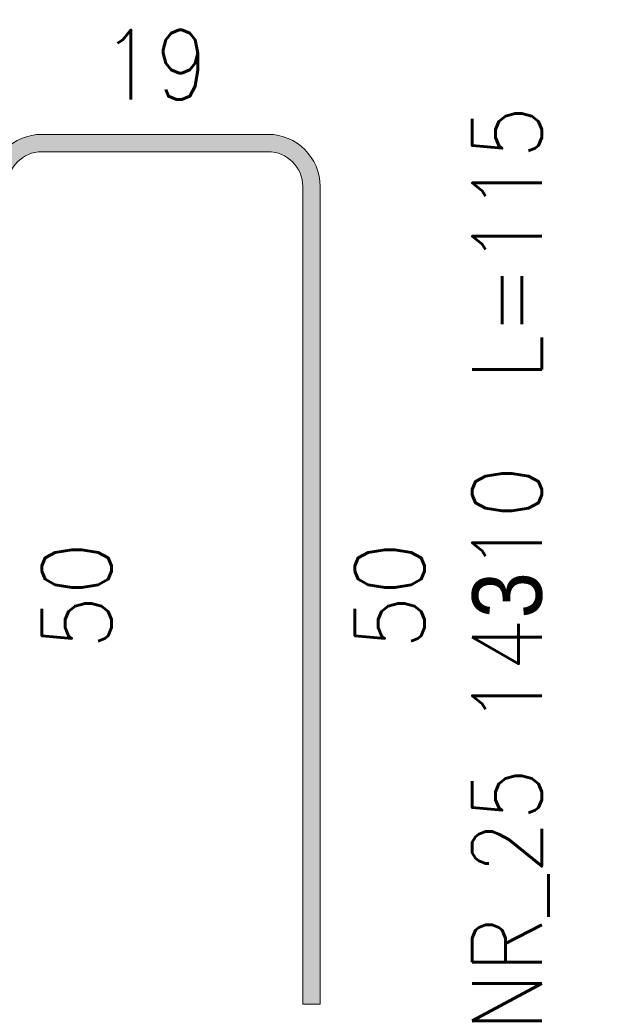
# Model space of a CAD drawing. Extents: x 72518 to 104580, y -134755 to -121361.
# Tile 43 of 47: x 95807 to 96143, y -124539 to -123973. Entities that reach past the tile are written whole.
import ezdxf

# ---------------------------------------------------------------- set-up
doc = ezdxf.new("R2010")
doc.units = 0
doc.header["$LTSCALE"] = 5
doc.header["$MEASUREMENT"] = 0
doc.layers.add('AutoCAD_Structural_Detailing_pręt wyrzucony', color=7, linetype='Continuous', lineweight=13)
doc.styles.add('r-simplex', font='simplex.shx', dxfattribs={"width": 0.9})

msp = doc.modelspace()

# ---------------------------------------------------------------- hatches: boundary and pattern name
at = {"layer": 'AutoCAD_Structural_Detailing_pręt wyrzucony'}
h = msp.add_hatch(color=6, dxfattribs=at)
edge = h.paths.add_edge_path(flags=0)
edge.add_line((95819.44, -124039.09), (95819.44, -124049.09))
edge.add_arc((95819.44, -124069.09), 20, 90, 180)
edge.add_line((95799.44, -124069.09), (95789.44, -124069.09))
edge.add_arc((95819.44, -124069.09), 30, 450, 540, ccw=False)
for points in [[(95819.44, -124049.09), (95819.44, -124039.09), (95949.44, -124039.09), (95949.44, -124049.09)], [(95969.44, -124069.09), (95979.44, -124069.09), (95979.44, -124539.09), (95969.44, -124539.09)]]:
    msp.add_hatch(color=6, dxfattribs=at).paths.add_polyline_path(points, flags=0)
h = msp.add_hatch(color=6, dxfattribs=at)
edge = h.paths.add_edge_path(flags=0)
edge.add_line((95979.44, -124069.09), (95969.44, -124069.09))
edge.add_arc((95949.44, -124069.09), 20, 0, 90)
edge.add_line((95949.44, -124049.09), (95949.44, -124039.09))
edge.add_arc((95949.44, -124069.09), 30, 360, 450, ccw=False)

# ---------------------------------------------------------------- linework, layer by layer
at = {"layer": 'AutoCAD_Structural_Detailing_pręt wyrzucony', "color": 6}
for p, q in [((95819.44, -124039.09), (95949.44, -124039.09)), ((95819.44, -124049.09), (95949.44, -124049.09)), ((95969.44, -124069.09), (95969.44, -124539.09)), ((95979.44, -124069.09), (95979.44, -124539.09)), ((95979.44, -124539.09), (95969.44, -124539.09))]:
    msp.add_line(p, q, dxfattribs=at)
for centre, radius, start, end in [((95819.44, -124069.09), 30, 90, 180), ((95949.44, -124069.09), 30, 0, 90), ((95819.44, -124069.09), 20, 90, 180), ((95949.44, -124069.09), 20, 360, 90)]:
    msp.add_arc(centre, radius, start, end, dxfattribs=at)

# ---------------------------------------------------------------- texts
at = {"layer": 'AutoCAD_Structural_Detailing_pręt wyrzucony', "color": 3, "insert": (95884.44, -123999.09), "char_height": 40, "attachment_point": 5, "style": 'r-simplex'}
msp.add_mtext('19', dxfattribs=at)
at = {"layer": 'AutoCAD_Structural_Detailing_pręt wyrzucony', "color": 3, "char_height": 40, "attachment_point": 5, "rotation": 90, "style": 'r-simplex'}
for s, insert in [('NR_25 14\\Fdiam;3\\Fsimplex.shx;10  L=115', (96088.79, -124290.51)), ('50', (95839.44, -124304.09)), ('50', (96019.44, -124304.09))]:
    msp.add_mtext(s, dxfattribs=dict(at, insert=insert))

doc.saveas('drawing.dxf')
